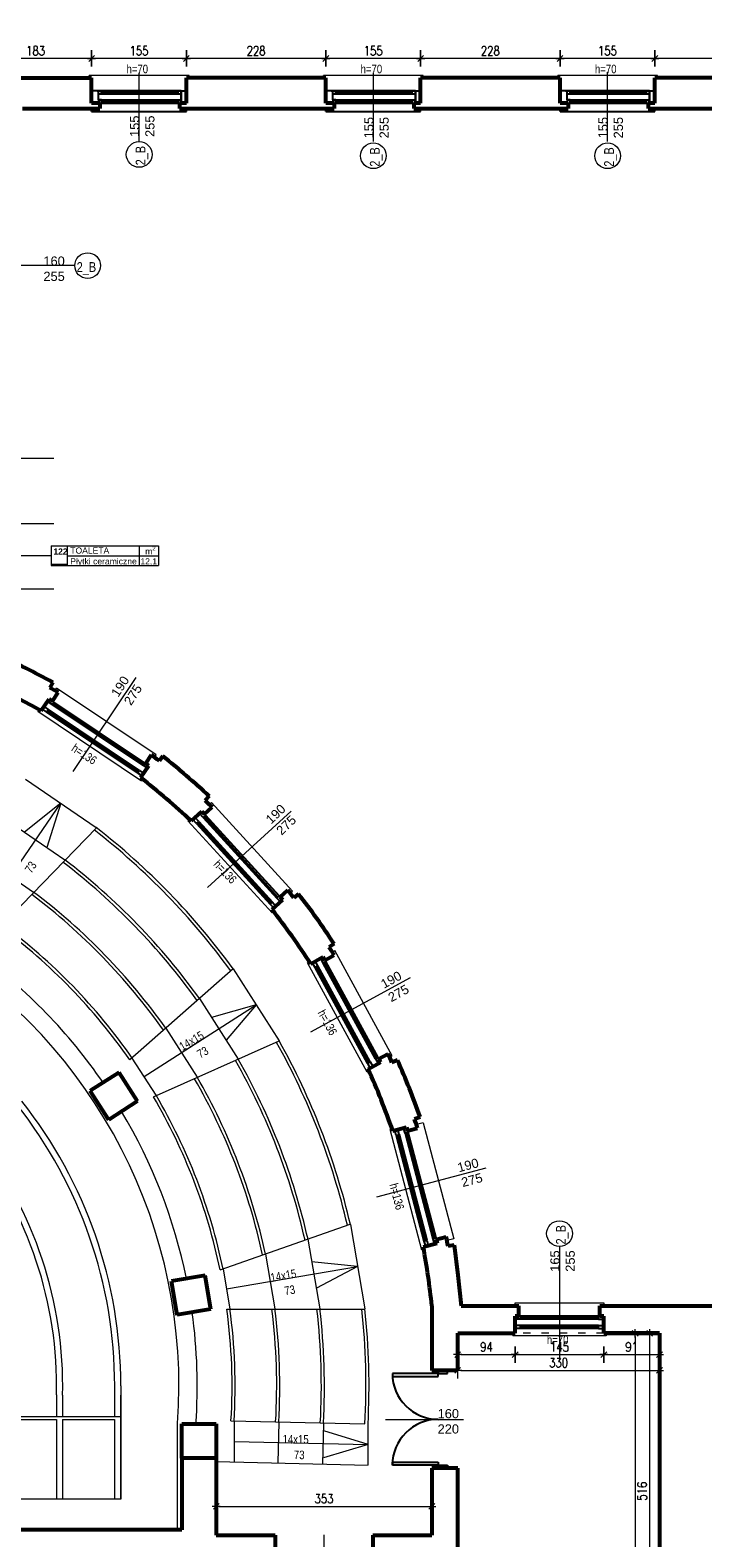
# Model space of a CAD drawing. Header units: millimetres. Extents: x 56977 to 67992, y 30187 to 42235.
# Tile 72 of 130: x 63061 to 64161, y 36353 to 38817. Entities that reach past the tile are written whole.
import ezdxf

# ---------------------------------------------------------------- set-up
doc = ezdxf.new("R2010")
doc.units = ezdxf.units.MM
doc.header["$MEASUREMENT"] = 0
doc.linetypes.add('ACAD_ISO03W100', pattern=[30, 12, -18])
doc.layers.get('0').update_dxf_attribs({"lineweight": 13})
doc.layers.get('DEFPOINTS').update_dxf_attribs({"lineweight": 13})
doc.layers.add('AI-OKNA', color=4, linetype='Continuous')
doc.layers.add('okna', color=8, linetype='Continuous')
for name, color, linetype, lineweight in [('AI-OPISY', 3, 'Continuous', 13), ('AI_MURY', 40, 'Continuous', 53), ('AI_WIDOK', 8, 'Continuous', 13), ('Lines', 7, 'Continuous', 13), ('OPISY TABELKI', 30, 'Continuous', 13), ('wymiary', 8, 'Continuous', 13)]:
    doc.layers.add(name, color=color, linetype=linetype, lineweight=lineweight)
doc.styles.add('GENERATED_STYLE_2', font='txt.shx')
doc.styles.get("Standard").update_dxf_attribs({"font": 'txt.shx'})
doc.styles.add('Style-ROMANS', font='ROMANS.shx')
doc.styles.add('WYMIAROWY-08', font='ROMANS.shx', dxfattribs={"width": 0.8})
doc.dimstyles.new('DYBY', dxfattribs={"dimscale": 100, "dimtxt": 0.15, "dimasz": 0.05, "dimexe": 0.05, "dimexo": 0.1, "dimgap": 0.05, "dimtad": 1, "dimdec": 0, "dimdsep": 46, "dimlunit": 5, "dimtxsty": 'WYMIAROWY-08', "dimblk": 'M_STRZ', "dimcen": 0.1, "dimse1": 1, "dimse2": 1, "dimclrd": 7, "dimclre": 7, "dimclrt": 1, "dimadec": 0, "dimazin": 0, "dimtfac": 1, "dimtdec": 0, "dimtmove": 2, "dimatfit": 3, "dimldrblk": 'M_STRZ', "dimfxl": 0, "dimtolj": 1, "dimarcsym": 0})

# ---------------------------------------------------------------- blocks, each defined once
blk = doc.blocks.new('M_STRZ')
for p, q in [((-1.33, 0), (1.33, 0)), ((-0.94, -0.94), (0.94, 0.94)), ((0, 2.66), (0, 0)), ((0, 0), (0, -2.66))]:
    blk.add_line(p, q)
blk = doc.blocks.new('*U80')
at = {"layer": 'DEFPOINTS', "color": 0}
for p in [(66309.5, 38869.1), (58601.5, 38743.1), (66309.5, 38743.1)]:
    blk.add_point(p, dxfattribs=at)
at = {"layer": 'wymiary', "color": 7, "lineweight": -2}
blk.add_line((58606.5, 38869.1), (66304.5, 38869.1), dxfattribs=at)
at = {"layer": 'wymiary', "color": 7, "lineweight": -2, "xscale": 5, "yscale": 5, "zscale": 5, "rotation": 180}
blk.add_blockref('M_STRZ', (58601.5, 38869.1), dxfattribs=at)
at = {"layer": 'wymiary', "color": 7, "lineweight": -2, "xscale": 5, "yscale": 5, "zscale": 5}
blk.add_blockref('M_STRZ', (66309.5, 38869.1), dxfattribs=at)
at = {"layer": 'wymiary', "color": 1, "insert": (62455.5, 38881.6), "char_height": 15, "attachment_point": 5, "style": 'WYMIAROWY-08'}
blk.add_mtext('7708', dxfattribs=at)
blk = doc.blocks.new('*D1613')
at = {"layer": 'DEFPOINTS'}
for p in [(62433.5, 38881.6), (66309.5, 38869.1), (58601.5, 38743.1), (66309.5, 38743.1)]:
    blk.add_point(p, dxfattribs=at)
at = {"layer": 'wymiary', "color": 7}
blk.add_blockref('*U80', (0, 0), dxfattribs=at)
blk = doc.blocks.new('*U222')
at = {"layer": 'DEFPOINTS', "color": 0}
for p in [(64082.2, 38770.7), (64082.2, 38729.1), (64308.2, 38729.1)]:
    blk.add_point(p, dxfattribs=at)
at = {"layer": 'wymiary', "color": 7, "lineweight": -2}
blk.add_line((64303.2, 38770.7), (64087.2, 38770.7), dxfattribs=at)
at = {"layer": 'wymiary', "color": 7, "lineweight": -2, "xscale": 5, "yscale": 5, "zscale": 5, "rotation": 180}
blk.add_blockref('M_STRZ', (64082.2, 38770.7), dxfattribs=at)
at = {"layer": 'wymiary', "color": 7, "lineweight": -2, "xscale": 5, "yscale": 5, "zscale": 5}
blk.add_blockref('M_STRZ', (64308.2, 38770.7), dxfattribs=at)
at = {"layer": 'wymiary', "color": 1, "insert": (64195.2, 38783.2), "char_height": 15, "attachment_point": 5, "style": 'WYMIAROWY-08'}
blk.add_mtext('226', dxfattribs=at)
blk = doc.blocks.new('*D1755')
at = {"layer": 'DEFPOINTS'}
for p in [(64082.2, 38770.7), (64211.6, 38758.2), (64082.2, 38729.1), (64308.2, 38729.1)]:
    blk.add_point(p, dxfattribs=at)
at = {"layer": 'wymiary', "color": 7}
blk.add_blockref('*U222', (0, 0), dxfattribs=at)
blk = doc.blocks.new('*U223')
at = {"layer": 'DEFPOINTS', "color": 0}
for p in [(63927.2, 38770.7), (63927.2, 38729.1), (64082.2, 38729.1)]:
    blk.add_point(p, dxfattribs=at)
at = {"layer": 'wymiary', "color": 7, "lineweight": -2}
blk.add_line((64077.2, 38770.7), (63932.2, 38770.7), dxfattribs=at)
at = {"layer": 'wymiary', "color": 7, "lineweight": -2, "xscale": 5, "yscale": 5, "zscale": 5, "rotation": 180}
blk.add_blockref('M_STRZ', (63927.2, 38770.7), dxfattribs=at)
at = {"layer": 'wymiary', "color": 7, "lineweight": -2, "xscale": 5, "yscale": 5, "zscale": 5}
blk.add_blockref('M_STRZ', (64082.2, 38770.7), dxfattribs=at)
at = {"layer": 'wymiary', "color": 1, "insert": (64004.7, 38783.2), "char_height": 15, "attachment_point": 5, "style": 'WYMIAROWY-08'}
blk.add_mtext('155', dxfattribs=at)
blk = doc.blocks.new('*D1756')
at = {"layer": 'DEFPOINTS'}
for p in [(63927.2, 38770.7), (64020.2, 38758.2), (63927.2, 38729.1), (64082.2, 38729.1)]:
    blk.add_point(p, dxfattribs=at)
at = {"layer": 'wymiary', "color": 7}
blk.add_blockref('*U223', (0, 0), dxfattribs=at)
blk = doc.blocks.new('*U224')
at = {"layer": 'DEFPOINTS', "color": 0}
for p in [(63699.2, 38770.7), (63699.2, 38729.1), (63927.2, 38729.1)]:
    blk.add_point(p, dxfattribs=at)
at = {"layer": 'wymiary', "color": 7, "lineweight": -2}
blk.add_line((63922.2, 38770.7), (63704.2, 38770.7), dxfattribs=at)
at = {"layer": 'wymiary', "color": 7, "lineweight": -2, "xscale": 5, "yscale": 5, "zscale": 5, "rotation": 180}
blk.add_blockref('M_STRZ', (63699.2, 38770.7), dxfattribs=at)
at = {"layer": 'wymiary', "color": 7, "lineweight": -2, "xscale": 5, "yscale": 5, "zscale": 5}
blk.add_blockref('M_STRZ', (63927.2, 38770.7), dxfattribs=at)
at = {"layer": 'wymiary', "color": 1, "insert": (63813.2, 38783.2), "char_height": 15, "attachment_point": 5, "style": 'WYMIAROWY-08'}
blk.add_mtext('228', dxfattribs=at)
blk = doc.blocks.new('*D1757')
at = {"layer": 'DEFPOINTS'}
for p in [(63699.2, 38770.7), (63829.6, 38758.2), (63699.2, 38729.1), (63927.2, 38729.1)]:
    blk.add_point(p, dxfattribs=at)
at = {"layer": 'wymiary', "color": 7}
blk.add_blockref('*U224', (0, 0), dxfattribs=at)
blk = doc.blocks.new('*U225')
at = {"layer": 'DEFPOINTS', "color": 0}
for p in [(63544.2, 38770.7), (63544.2, 38729.1), (63699.2, 38729.1)]:
    blk.add_point(p, dxfattribs=at)
at = {"layer": 'wymiary', "color": 7, "lineweight": -2}
blk.add_line((63694.2, 38770.7), (63549.2, 38770.7), dxfattribs=at)
at = {"layer": 'wymiary', "color": 7, "lineweight": -2, "xscale": 5, "yscale": 5, "zscale": 5}
for p, rotation in [((63544.2, 38770.7), 180.0000000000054), ((63699.2, 38770.7), 5.355715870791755e-12)]:
    blk.add_blockref('M_STRZ', p, dxfattribs=dict(at, rotation=rotation))
at = {"layer": 'wymiary', "color": 1, "insert": (63621.7, 38783.2), "char_height": 15, "attachment_point": 5, "style": 'WYMIAROWY-08'}
blk.add_mtext('155', dxfattribs=at)
blk = doc.blocks.new('*D1758')
at = {"layer": 'DEFPOINTS'}
for p in [(63544.2, 38770.7), (63637.2, 38758.2), (63544.2, 38729.1), (63699.2, 38729.1)]:
    blk.add_point(p, dxfattribs=at)
at = {"layer": 'wymiary', "color": 7}
blk.add_blockref('*U225', (0, 0), dxfattribs=at)
blk = doc.blocks.new('*U226')
at = {"layer": 'DEFPOINTS', "color": 0}
for p in [(63316.2, 38770.7), (63316.2, 38729.1), (63544.2, 38729.1)]:
    blk.add_point(p, dxfattribs=at)
at = {"layer": 'wymiary', "color": 7, "lineweight": -2}
blk.add_line((63539.2, 38770.7), (63321.2, 38770.7), dxfattribs=at)
at = {"layer": 'wymiary', "color": 7, "lineweight": -2, "xscale": 5, "yscale": 5, "zscale": 5, "rotation": 180}
blk.add_blockref('M_STRZ', (63316.2, 38770.7), dxfattribs=at)
at = {"layer": 'wymiary', "color": 7, "lineweight": -2, "xscale": 5, "yscale": 5, "zscale": 5}
blk.add_blockref('M_STRZ', (63544.2, 38770.7), dxfattribs=at)
at = {"layer": 'wymiary', "color": 1, "insert": (63430.2, 38783.2), "char_height": 15, "attachment_point": 5, "style": 'WYMIAROWY-08'}
blk.add_mtext('228', dxfattribs=at)
blk = doc.blocks.new('*D1759')
at = {"layer": 'DEFPOINTS'}
for p in [(63316.2, 38770.7), (63446.6, 38758.2), (63316.2, 38729.1), (63544.2, 38729.1)]:
    blk.add_point(p, dxfattribs=at)
at = {"layer": 'wymiary', "color": 7}
blk.add_blockref('*U226', (0, 0), dxfattribs=at)
blk = doc.blocks.new('*U227')
at = {"layer": 'DEFPOINTS', "color": 0}
for p in [(63161.2, 38770.7), (63161.2, 38739.1), (63316.2, 38739.1)]:
    blk.add_point(p, dxfattribs=at)
at = {"layer": 'wymiary', "color": 7, "lineweight": -2}
blk.add_line((63311.2, 38770.7), (63166.2, 38770.7), dxfattribs=at)
at = {"layer": 'wymiary', "color": 7, "lineweight": -2, "xscale": 5, "yscale": 5, "zscale": 5, "rotation": 180}
blk.add_blockref('M_STRZ', (63161.2, 38770.7), dxfattribs=at)
at = {"layer": 'wymiary', "color": 7, "lineweight": -2, "xscale": 5, "yscale": 5, "zscale": 5}
blk.add_blockref('M_STRZ', (63316.2, 38770.7), dxfattribs=at)
at = {"layer": 'wymiary', "color": 1, "insert": (63238.7, 38783.2), "char_height": 15, "attachment_point": 5, "style": 'WYMIAROWY-08'}
blk.add_mtext('155', dxfattribs=at)
blk = doc.blocks.new('*D1760')
at = {"layer": 'DEFPOINTS'}
for p in [(63161.2, 38770.7), (63161.2, 38739.1), (63254.2, 38758.2), (63316.2, 38739.1)]:
    blk.add_point(p, dxfattribs=at)
at = {"layer": 'wymiary', "color": 7}
blk.add_blockref('*U227', (0, 0), dxfattribs=at)
blk = doc.blocks.new('*U228')
at = {"layer": 'DEFPOINTS', "color": 0}
for p in [(62978, 38770.7), (62978, 38739.1), (63161.2, 38739.1)]:
    blk.add_point(p, dxfattribs=at)
at = {"layer": 'wymiary', "color": 7, "lineweight": -2}
blk.add_line((63156.2, 38770.7), (62983, 38770.7), dxfattribs=at)
at = {"layer": 'wymiary', "color": 7, "lineweight": -2, "xscale": 5, "yscale": 5, "zscale": 5, "rotation": 180}
blk.add_blockref('M_STRZ', (62978, 38770.7), dxfattribs=at)
at = {"layer": 'wymiary', "color": 7, "lineweight": -2, "xscale": 5, "yscale": 5, "zscale": 5}
blk.add_blockref('M_STRZ', (63161.2, 38770.7), dxfattribs=at)
at = {"layer": 'wymiary', "color": 1, "insert": (63069.6, 38783.2), "char_height": 15, "attachment_point": 5, "style": 'WYMIAROWY-08'}
blk.add_mtext('183', dxfattribs=at)
blk = doc.blocks.new('*D1761')
at = {"layer": 'DEFPOINTS'}
for p in [(62978, 38770.7), (62978, 38739.1), (63085.1, 38758.2), (63161.2, 38739.1)]:
    blk.add_point(p, dxfattribs=at)
at = {"layer": 'wymiary', "color": 7}
blk.add_blockref('*U228', (0, 0), dxfattribs=at)
blk = doc.blocks.new('*U577')
at = {"layer": 'DEFPOINTS', "color": 0}
for p in [(63759.8, 36687.1), (63759.8, 35910.1), (64050, 35910.1)]:
    blk.add_point(p, dxfattribs=at)
at = {"layer": 'wymiary', "color": 7, "lineweight": -2}
blk.add_line((64050, 36682.1), (64050, 35915.1), dxfattribs=at)
at = {"layer": 'wymiary', "color": 7, "lineweight": -2, "xscale": 5, "yscale": 5, "zscale": 5}
for p, rotation in [((64050, 36687.1), 90), ((64050, 35910.1), 270)]:
    blk.add_blockref('M_STRZ', p, dxfattribs=dict(at, rotation=rotation))
at = {"layer": 'wymiary', "color": 1, "insert": (64037.5, 36298.6), "char_height": 15, "attachment_point": 5, "rotation": 90, "style": 'WYMIAROWY-08'}
blk.add_mtext('777', dxfattribs=at)
blk = doc.blocks.new('*D2110')
at = {"layer": 'DEFPOINTS'}
for p in [(63759.8, 36687.1), (64037.5, 36314.9), (63759.8, 35910.1), (64050, 35910.1)]:
    blk.add_point(p, dxfattribs=at)
at = {"layer": 'wymiary', "color": 7}
blk.add_blockref('*U577', (0, 0), dxfattribs=at)
blk = doc.blocks.new('*U579')
at = {"layer": 'DEFPOINTS', "color": 0}
for p in [(63759.8, 36687.1), (64089.8, 36687.1), (64089.8, 36626.5)]:
    blk.add_point(p, dxfattribs=at)
at = {"layer": 'wymiary', "color": 7, "lineweight": -2}
blk.add_line((63764.8, 36626.5), (64084.8, 36626.5), dxfattribs=at)
at = {"layer": 'wymiary', "color": 7, "lineweight": -2, "xscale": 5, "yscale": 5, "zscale": 5, "rotation": 180}
blk.add_blockref('M_STRZ', (63759.8, 36626.5), dxfattribs=at)
at = {"layer": 'wymiary', "color": 7, "lineweight": -2, "xscale": 5, "yscale": 5, "zscale": 5}
blk.add_blockref('M_STRZ', (64089.8, 36626.5), dxfattribs=at)
at = {"layer": 'wymiary', "color": 1, "insert": (63924.8, 36639), "char_height": 15, "attachment_point": 5, "style": 'WYMIAROWY-08'}
blk.add_mtext('330', dxfattribs=at)
blk = doc.blocks.new('*D2112')
at = {"layer": 'DEFPOINTS'}
for p in [(63759.8, 36687.1), (64089.8, 36687.1), (64089.8, 36626.5), (63908.5, 36614)]:
    blk.add_point(p, dxfattribs=at)
at = {"layer": 'wymiary', "color": 7}
blk.add_blockref('*U579', (0, 0), dxfattribs=at)
blk = doc.blocks.new('*U580')
at = {"layer": 'DEFPOINTS', "color": 0}
for p in [(63759.8, 36687.1), (63853.8, 36687.1), (63853.8, 36652.4)]:
    blk.add_point(p, dxfattribs=at)
at = {"layer": 'wymiary', "color": 7, "lineweight": -2}
blk.add_line((63764.8, 36652.4), (63848.8, 36652.4), dxfattribs=at)
at = {"layer": 'wymiary', "color": 7, "lineweight": -2, "xscale": 5, "yscale": 5, "zscale": 5, "rotation": 180}
blk.add_blockref('M_STRZ', (63759.8, 36652.4), dxfattribs=at)
at = {"layer": 'wymiary', "color": 7, "lineweight": -2, "xscale": 5, "yscale": 5, "zscale": 5}
blk.add_blockref('M_STRZ', (63853.8, 36652.4), dxfattribs=at)
at = {"layer": 'wymiary', "color": 1, "insert": (63806.8, 36664.9), "char_height": 15, "attachment_point": 5, "style": 'WYMIAROWY-08'}
blk.add_mtext('94', dxfattribs=at)
blk = doc.blocks.new('*D2113')
at = {"layer": 'DEFPOINTS'}
for p in [(63759.8, 36687.1), (63853.8, 36687.1), (63853.8, 36652.4), (63796.2, 36639.9)]:
    blk.add_point(p, dxfattribs=at)
at = {"layer": 'wymiary', "color": 7}
blk.add_blockref('*U580', (0, 0), dxfattribs=at)
blk = doc.blocks.new('*U581')
at = {"layer": 'DEFPOINTS', "color": 0}
for p in [(63998.8, 36687.1), (64089.8, 36687.1), (64089.8, 36652.4)]:
    blk.add_point(p, dxfattribs=at)
at = {"layer": 'wymiary', "color": 7, "lineweight": -2}
blk.add_line((64003.8, 36652.4), (64084.8, 36652.4), dxfattribs=at)
at = {"layer": 'wymiary', "color": 7, "lineweight": -2, "xscale": 5, "yscale": 5, "zscale": 5, "rotation": 180}
blk.add_blockref('M_STRZ', (63998.8, 36652.4), dxfattribs=at)
at = {"layer": 'wymiary', "color": 7, "lineweight": -2, "xscale": 5, "yscale": 5, "zscale": 5}
blk.add_blockref('M_STRZ', (64089.8, 36652.4), dxfattribs=at)
at = {"layer": 'wymiary', "color": 1, "insert": (64044.3, 36664.9), "char_height": 15, "attachment_point": 5, "style": 'WYMIAROWY-08'}
blk.add_mtext('91', dxfattribs=at)
blk = doc.blocks.new('*D2114')
at = {"layer": 'DEFPOINTS'}
for p in [(63998.8, 36687.1), (64089.8, 36687.1), (64089.8, 36652.4), (64033.7, 36639.9)]:
    blk.add_point(p, dxfattribs=at)
at = {"layer": 'wymiary', "color": 7}
blk.add_blockref('*U581', (0, 0), dxfattribs=at)
blk = doc.blocks.new('*U582')
at = {"layer": 'DEFPOINTS', "color": 0}
for p in [(63853.8, 36687.1), (63998.8, 36687.1), (63998.8, 36652.4)]:
    blk.add_point(p, dxfattribs=at)
at = {"layer": 'wymiary', "color": 7, "lineweight": -2}
blk.add_line((63858.8, 36652.4), (63993.8, 36652.4), dxfattribs=at)
at = {"layer": 'wymiary', "color": 7, "lineweight": -2, "xscale": 5, "yscale": 5, "zscale": 5, "rotation": 180}
blk.add_blockref('M_STRZ', (63853.8, 36652.4), dxfattribs=at)
at = {"layer": 'wymiary', "color": 7, "lineweight": -2, "xscale": 5, "yscale": 5, "zscale": 5}
blk.add_blockref('M_STRZ', (63998.8, 36652.4), dxfattribs=at)
at = {"layer": 'wymiary', "color": 1, "insert": (63926.3, 36664.9), "char_height": 15, "attachment_point": 5, "style": 'WYMIAROWY-08'}
blk.add_mtext('145', dxfattribs=at)
blk = doc.blocks.new('*D2115')
at = {"layer": 'DEFPOINTS'}
for p in [(63853.8, 36687.1), (63998.8, 36687.1), (63998.8, 36652.4), (63910.8, 36639.9)]:
    blk.add_point(p, dxfattribs=at)
at = {"layer": 'wymiary', "color": 7}
blk.add_blockref('*U582', (0, 0), dxfattribs=at)
blk = doc.blocks.new('*U1013')
at = {"layer": 'DEFPOINTS', "color": 0}
for p in [(63717.5, 36404.3), (63365, 36357), (63717.5, 36357)]:
    blk.add_point(p, dxfattribs=at)
at = {"layer": 'wymiary', "color": 7, "lineweight": -2}
blk.add_line((63370, 36404.3), (63712.5, 36404.3), dxfattribs=at)
at = {"layer": 'wymiary', "color": 7, "lineweight": -2, "xscale": 5, "yscale": 5, "zscale": 5, "rotation": 180}
blk.add_blockref('M_STRZ', (63365, 36404.3), dxfattribs=at)
at = {"layer": 'wymiary', "color": 7, "lineweight": -2, "xscale": 5, "yscale": 5, "zscale": 5}
blk.add_blockref('M_STRZ', (63717.5, 36404.3), dxfattribs=at)
at = {"layer": 'wymiary', "color": 1, "insert": (63541.3, 36416.8), "char_height": 15, "attachment_point": 5, "style": 'WYMIAROWY-08'}
blk.add_mtext('353', dxfattribs=at)
blk = doc.blocks.new('*D2546')
at = {"layer": 'DEFPOINTS'}
for p in [(63524.9, 36416.8), (63717.5, 36404.3), (63365, 36357), (63717.5, 36357)]:
    blk.add_point(p, dxfattribs=at)
at = {"layer": 'wymiary', "color": 7}
blk.add_blockref('*U1013', (0, 0), dxfattribs=at)
blk = doc.blocks.new('*U1292')
at = {"layer": 'DEFPOINTS', "color": 0}
for p in [(64073.9, 36687.1), (64089.8, 36687.1), (64089.8, 36171.1)]:
    blk.add_point(p, dxfattribs=at)
at = {"layer": 'wymiary', "color": 7, "lineweight": -2}
blk.add_line((64073.9, 36176.1), (64073.9, 36682.1), dxfattribs=at)
at = {"layer": 'wymiary', "color": 7, "lineweight": -2, "xscale": 5, "yscale": 5, "zscale": 5}
for p, rotation in [((64073.9, 36687.1), 90), ((64073.9, 36171.1), 270)]:
    blk.add_blockref('M_STRZ', p, dxfattribs=dict(at, rotation=rotation))
at = {"layer": 'wymiary', "color": 1, "insert": (64061.4, 36429.1), "char_height": 15, "attachment_point": 5, "rotation": 90, "style": 'WYMIAROWY-08'}
blk.add_mtext('516', dxfattribs=at)
blk = doc.blocks.new('*D2823')
at = {"layer": 'DEFPOINTS'}
for p in [(64073.9, 36687.1), (64089.8, 36687.1), (64061.4, 36412.7), (64089.8, 36171.1)]:
    blk.add_point(p, dxfattribs=at)
at = {"layer": 'wymiary', "color": 7}
blk.add_blockref('*U1292', (0, 0), dxfattribs=at)

msp = doc.modelspace()

# ---------------------------------------------------------------- hatches: boundary and pattern name
at = {"layer": 'OPISY TABELKI', "extrusion": (0, 0, -1)}
for points in [[(-63121.4, 37941.8), (-63121.4, 37944.8), (-63095, 37944.8), (-63095, 37941.8)], [(-63121.4, 37941.8), (-63121.4, 37944.8), (-63095.1, 37944.8), (-63095.1, 37941.8)]]:
    msp.add_hatch(color=256, dxfattribs=at).paths.add_polyline_path(points, flags=16)

# ---------------------------------------------------------------- linework, layer by layer
at = {"layer": 'AI-OKNA'}
for p, q in [((63307.6, 38717.9), (63161.2, 38717.9)), ((63170.1, 38717.9), (63316.2, 38717.9)), ((63172.6, 38702.9), (63172.6, 38717.9)), ((63307.6, 38717.9), (63172.6, 38717.9)), ((63172.6, 38712.9), (63307.6, 38712.9)), ((63172.6, 38712.9), (63177.6, 38712.9)), ((63177.6, 38712.9), (63177.6, 38717.9)), ((63302.6, 38715.4), (63177.6, 38715.4)), ((63302.6, 38712.9), (63302.6, 38717.9)), ((63307.6, 38702.9), (63307.6, 38717.9)), ((63307.6, 38717.9), (63307.6, 38697.9)), ((63690.6, 38717.9), (63544.2, 38717.9)), ((63553.1, 38717.9), (63699.2, 38717.9)), ((63555.6, 38702.9), (63555.6, 38717.9)), ((63690.6, 38717.9), (63555.6, 38717.9)), ((63555.6, 38712.9), (63690.6, 38712.9)), ((63555.6, 38712.9), (63560.6, 38712.9)), ((63560.6, 38712.9), (63560.6, 38717.9)), ((63685.6, 38715.4), (63560.6, 38715.4)), ((63685.6, 38712.9), (63685.6, 38717.9)), ((63690.6, 38702.9), (63690.6, 38717.9)), ((63690.6, 38717.9), (63690.6, 38697.9)), ((64073.6, 38717.9), (63927.2, 38717.9)), ((63936.1, 38717.9), (64082.2, 38717.9)), ((63938.6, 38702.9), (63938.6, 38717.9)), ((64073.6, 38717.9), (63938.6, 38717.9)), ((63938.6, 38712.9), (64073.6, 38712.9)), ((63938.6, 38712.9), (63943.6, 38712.9)), ((63943.6, 38712.9), (63943.6, 38717.9)), ((64068.6, 38715.4), (63943.6, 38715.4)), ((64068.6, 38712.9), (64068.6, 38717.9)), ((64073.6, 38702.9), (64073.6, 38717.9)), ((64073.6, 38717.9), (64073.6, 38697.9)), ((63172.6, 38702.9), (63307.6, 38702.9)), ((63177.6, 38702.9), (63172.6, 38702.9)), ((63172.6, 38702.9), (63172.6, 38697.9)), ((63174.7, 38697.9), (63309.7, 38697.9)), ((63177.6, 38697.9), (63177.6, 38702.9)), ((63177.6, 38700.4), (63302.6, 38700.4)), ((63302.6, 38697.9), (63302.6, 38702.9)), ((63302.6, 38702.9), (63307.6, 38702.9)), ((63555.6, 38702.9), (63690.6, 38702.9)), ((63560.6, 38702.9), (63555.6, 38702.9)), ((63555.6, 38702.9), (63555.6, 38697.9)), ((63557.7, 38697.9), (63692.7, 38697.9)), ((63560.6, 38697.9), (63560.6, 38702.9)), ((63560.6, 38700.4), (63685.6, 38700.4)), ((63685.6, 38697.9), (63685.6, 38702.9)), ((63685.6, 38702.9), (63690.6, 38702.9)), ((63938.6, 38702.9), (64073.6, 38702.9)), ((63943.6, 38702.9), (63938.6, 38702.9)), ((63938.6, 38702.9), (63938.6, 38697.9)), ((63940.7, 38697.9), (64075.7, 38697.9)), ((63943.6, 38697.9), (63943.6, 38702.9)), ((63943.6, 38700.4), (64068.6, 38700.4)), ((64068.6, 38697.9), (64068.6, 38702.9)), ((64068.6, 38702.9), (64073.6, 38702.9)), ((63088.1, 37702.3), (63080.9, 37707.1)), ((63090.9, 37706.4), (63083.7, 37711.3)), ((63088.1, 37702.3), (63090.9, 37706.4)), ((63236.5, 37603), (63088.1, 37702.3)), ((63096.5, 37714.7), (63089.2, 37719.6)), ((63237.9, 37605.1), (63089.5, 37704.4)), ((63239.3, 37607.2), (63090.9, 37706.4)), ((63096.5, 37714.7), (63099.3, 37718.9)), ((63244.8, 37615.5), (63096.5, 37714.7)), ((63099.3, 37718.9), (63097.2, 37720.3)), ((63246.2, 37617.6), (63097.9, 37716.8)), ((63247.6, 37619.6), (63099.3, 37718.9)), ((63236.5, 37603), (63239.3, 37607.2)), ((63236.5, 37603), (63243.8, 37598.1)), ((63239.3, 37607.2), (63246.5, 37602.3)), ((63244.8, 37615.5), (63247.6, 37619.6)), ((63244.8, 37615.5), (63252.1, 37610.6)), ((63247.6, 37619.6), (63249.7, 37618.2)), ((63336.4, 37523.6), (63330.5, 37530.1)), ((63343.8, 37530.4), (63337.9, 37536.8)), ((63343.8, 37530.4), (63347.5, 37533.7)), ((63343.8, 37530.4), (63464.2, 37398.5)), ((63345.6, 37532), (63466, 37400.2)), ((63347.5, 37533.7), (63345.8, 37535.6)), ((63347.5, 37533.7), (63467.9, 37401.9)), ((63332.7, 37520.2), (63326.8, 37526.7)), ((63332.7, 37520.2), (63336.4, 37523.6)), ((63332.7, 37520.2), (63453.1, 37388.4)), ((63334.6, 37521.9), (63454.9, 37390.1)), ((63336.4, 37523.6), (63456.8, 37391.8)), ((63453.1, 37388.4), (63456.8, 37391.8)), ((63453.1, 37388.4), (63459, 37382)), ((63456.8, 37391.8), (63462.7, 37385.3)), ((63464.2, 37398.5), (63467.9, 37401.9)), ((63464.2, 37398.5), (63470.1, 37392.1)), ((63467.9, 37401.9), (63469.5, 37400.1)), ((63526.8, 37285.1), (63522.6, 37292.8)), ((63526.8, 37285.1), (63531.2, 37287.5)), ((63612.2, 37128.4), (63526.8, 37285.1)), ((63531.2, 37287.5), (63527, 37295.2)), ((63614.4, 37129.6), (63529, 37286.3)), ((63616.6, 37130.8), (63531.2, 37287.5)), ((63539.9, 37292.3), (63535.8, 37300)), ((63539.9, 37292.3), (63544.3, 37294.7)), ((63625.4, 37135.6), (63539.9, 37292.3)), ((63627.6, 37136.8), (63542.1, 37293.5)), ((63544.3, 37294.7), (63543.1, 37296.9)), ((63629.8, 37138), (63544.3, 37294.7)), ((63625.4, 37135.6), (63629.8, 37138)), ((63625.4, 37135.6), (63629.6, 37127.9)), ((63629.8, 37138), (63631, 37135.8)), ((63612.2, 37128.4), (63616.6, 37130.8)), ((63612.2, 37128.4), (63616.4, 37120.7)), ((63616.6, 37130.8), (63620.8, 37123.1)), ((63659.2, 37010.5), (63656.9, 37018.9)), ((63659.2, 37010.5), (63664, 37011.8)), ((63664, 37011.8), (63661.8, 37020.2)), ((63664, 37011.8), (63709.6, 36839.2)), ((63673.7, 37014.3), (63671.4, 37022.8)), ((63673.7, 37014.3), (63678.5, 37015.6)), ((63673.7, 37014.3), (63719.2, 36841.7)), ((63676.1, 37014.9), (63721.6, 36842.4)), ((63678.5, 37015.6), (63677.9, 37018)), ((63678.5, 37015.6), (63724.1, 36843)), ((63659.2, 37010.5), (63704.7, 36837.9)), ((63661.6, 37011.1), (63707.1, 36838.5)), ((63704.7, 36837.9), (63709.6, 36839.2)), ((63709.6, 36839.2), (63711.8, 36830.7)), ((63719.2, 36841.7), (63724.1, 36843)), ((63719.2, 36841.7), (63721.5, 36833.3)), ((63724.1, 36843), (63724.7, 36840.6)), ((63704.7, 36837.9), (63707, 36829.4)), ((63862.5, 36710.1), (63853.8, 36710.1)), ((63862.5, 36700.1), (63853.8, 36700.1)), ((63862.5, 36695.1), (63853.8, 36695.1)), ((63862.5, 36715.1), (63860, 36715.1)), ((63862.5, 36710.1), (63862.5, 36715.1)), ((63990, 36715.1), (63862.5, 36715.1)), ((63990, 36712.6), (63862.5, 36712.6)), ((63990, 36710.1), (63862.5, 36710.1)), ((63862.5, 36695.1), (63862.5, 36700.1)), ((63990, 36700.1), (63862.5, 36700.1)), ((63990, 36697.6), (63862.5, 36697.6)), ((63990, 36695.1), (63862.5, 36695.1)), ((63990, 36710.1), (63990, 36715.1)), ((63990, 36715.1), (63992.5, 36715.1)), ((63990, 36710.1), (63998.8, 36710.1)), ((63990, 36700.1), (63998.8, 36700.1)), ((63990, 36695.1), (63990, 36700.1)), ((63990, 36695.1), (63998.8, 36695.1)), ((63728, 36621.5), (63653, 36621.5)), ((63653, 36621.5), (63653, 36616.5)), ((63728, 36626.5), (63728, 36621.5)), ((63728, 36621.5), (63743, 36621.5)), ((63728, 36616.5), (63728, 36621.5)), ((63743, 36621.5), (63743, 36626.5)), ((63653, 36616.5), (63728, 36616.5)), ((63653, 36471.5), (63653, 36476.5)), ((63653, 36476.5), (63728, 36476.5)), ((63728, 36471.5), (63653, 36471.5)), ((63728, 36476.5), (63728, 36471.5)), ((63728, 36466.5), (63728, 36471.5)), ((63728, 36471.5), (63743, 36471.5)), ((63743, 36471.5), (63743, 36466.5))]:
    msp.add_line(p, q, dxfattribs=at)
for centre, start, end in [((63728, 36621.5), 180, 270), ((63728, 36471.5), 90, 180)]:
    msp.add_arc(centre, 75, start, end, dxfattribs=at)
for p in [(63172.6, 38717.9), (63555.6, 38717.9), (63938.6, 38717.9)]:
    msp.add_point(p, dxfattribs=at)
at = {"layer": 'AI-OPISY'}
for p, q in [((63239, 38634.8), (63239, 38747.3)), ((63622, 38634.8), (63622, 38747.4)), ((64005, 38634.8), (64005, 38748.3)), ((63133.7, 38432.1), (62959.5, 38432.1)), ((63099.6, 38117), (62914.5, 38117)), ((63099.6, 38010.1), (62914.5, 38010.1)), ((63099.6, 37903.1), (62914.5, 37903.1)), ((63233.5, 37759.1), (63130.6, 37605.2)), ((63487.5, 37540.7), (63350.8, 37415.9)), ((63681.9, 37268.1), (63519.4, 37179.5)), ((63805.7, 36956.9), (63626.8, 36909.6)), ((63926.3, 36829.1), (63926.3, 36644)), ((63641.6, 36546.5), (63769.1, 36546.5)), ((63541.3, 36230.2), (63541.3, 36357.6))]:
    msp.add_line(p, q, dxfattribs=at)
for centre in [(63239, 38613.8), (63622, 38611.6), (64005, 38611.6), (63154.7, 38432.1), (63926.3, 36850.1)]:
    msp.add_circle(centre, 21, dxfattribs=at)
at = {"layer": 'AI_MURY'}
for p, q in [((62978, 38739.1), (63161.2, 38739.1)), ((63161.2, 38697.9), (63161.2, 38739.1)), ((63544.2, 38739.1), (63316.2, 38739.1)), ((63316.2, 38697.9), (63316.2, 38739.1)), ((63544.2, 38697.9), (63544.2, 38739.1)), ((63927.2, 38739.1), (63699.2, 38739.1)), ((63699.2, 38697.9), (63699.2, 38739.1)), ((63927.2, 38697.9), (63927.2, 38739.1)), ((64308.2, 38739.1), (64082.2, 38739.1)), ((64082.2, 38697.9), (64082.2, 38739.1)), ((63048.5, 38689.1), (63174.7, 38689.1)), ((63174.7, 38697.9), (63161.2, 38697.9)), ((63174.7, 38697.9), (63174.7, 38689.1)), ((63305.1, 38697.9), (63305.1, 38689.1)), ((63316.2, 38697.9), (63305.1, 38697.9)), ((63305.1, 38689.1), (63557.7, 38689.1)), ((63557.7, 38697.9), (63544.2, 38697.9)), ((63557.7, 38697.9), (63557.7, 38689.1)), ((63688.1, 38697.9), (63688.1, 38689.1)), ((63699.2, 38697.9), (63688.1, 38697.9)), ((63688.1, 38689.1), (63940.7, 38689.1)), ((63940.7, 38697.9), (63927.2, 38697.9)), ((63940.7, 38697.9), (63940.7, 38689.1)), ((64071.1, 38697.9), (64071.1, 38689.1)), ((64082.2, 38697.9), (64071.1, 38697.9)), ((64071.1, 38689.1), (64321.7, 38689.1)), ((63097.7, 37750.9), (63092.9, 37742.2)), ((63097.2, 37720.3), (63106.6, 37734.4)), ((63079, 37704.3), (63092, 37723.8)), ((63097.2, 37720.3), (63092, 37723.8)), ((63249.7, 37618.2), (63259.2, 37632.4)), ((63277.8, 37630.4), (63271.6, 37622.6)), ((63241.9, 37595.3), (63254.9, 37614.8)), ((63254.9, 37614.8), (63249.7, 37618.2)), ((63353.6, 37565.2), (63346.8, 37557.9)), ((63324.4, 37524.5), (63341.6, 37540.2)), ((63341.6, 37540.2), (63345.8, 37535.6)), ((63345.8, 37535.6), (63358.4, 37547)), ((63469.5, 37400.1), (63482.1, 37411.5)), ((63456.5, 37379.7), (63473.8, 37395.5)), ((63469.5, 37400.1), (63473.8, 37395.5)), ((63499.7, 37405.1), (63491.9, 37399.1)), ((63557.8, 37323.8), (63549.5, 37318.3)), ((63519.6, 37291.2), (63540.1, 37302.4)), ((63543.1, 37296.9), (63540.1, 37302.4)), ((63543.1, 37296.9), (63558.1, 37305)), ((63631, 37135.8), (63645.9, 37143.9)), ((63634, 37130.3), (63631, 37135.8)), ((63613.5, 37119.1), (63634, 37130.3)), ((63661.5, 37133.5), (63652.4, 37129.5)), ((63698.5, 37040.6), (63689.1, 37037.3)), ((63653.7, 37018.1), (63676.3, 37024)), ((63676.3, 37024), (63677.9, 37018)), ((63677.9, 37018), (63694.3, 37022.3)), ((63724.7, 36840.6), (63741.1, 36844.9)), ((63724.7, 36840.6), (63726.3, 36834.5)), ((63703.7, 36828.6), (63726.3, 36834.5)), ((63753.8, 36831.1), (63744, 36829.4)), ((63753.8, 36831.1), (63759.8, 36782.1)), ((63759.8, 36782.1), (63765.6, 36732.1)), ((63717.5, 36732.1), (63717.5, 36626.5)), ((63765.6, 36732.1), (63860, 36732.1)), ((63860, 36715.1), (63860, 36732.1)), ((63992.5, 36732.1), (64380.8, 36732.1)), ((63992.5, 36715.1), (63992.5, 36732.1)), ((63853.8, 36687.1), (63853.8, 36715.1)), ((63860, 36715.1), (63853.8, 36715.1)), ((63998.8, 36715.1), (63992.5, 36715.1)), ((63998.8, 36687.1), (63998.8, 36715.1)), ((63998.8, 36687.1), (63998.8, 36709.6)), ((63759.8, 36626.5), (63759.8, 36687.1)), ((63759.8, 36687.1), (63853.8, 36687.1)), ((63759.8, 36687.1), (63853.8, 36687.1)), ((63998.8, 36687.1), (64089.8, 36687.1)), ((64089.8, 36687.1), (63998.8, 36687.1)), ((64089.8, 36687.1), (64089.8, 36180.1)), ((63759.8, 36626.5), (63717.5, 36626.5)), ((63309, 36483), (63309, 36539)), ((63309, 36539), (63365, 36539)), ((63365, 36539), (63365, 36483)), ((63717.5, 36466.5), (63717.5, 36357)), ((63759.8, 36466.5), (63717.5, 36466.5)), ((63759.8, 36376.1), (63759.8, 36466.5)), ((63759.8, 36223.1), (63759.8, 36376.1)), ((63309, 36366.1), (62899.1, 36366.1)), ((63309, 36366.1), (62899.1, 36366.1)), ((63365, 36357), (63461.3, 36357)), ((63461.3, 36357), (63461.3, 36306.1)), ((63621.3, 36357), (63717.5, 36357)), ((63621.3, 36357), (63621.3, 36306.1))]:
    msp.add_line(p, q, dxfattribs=at)
at = {"layer": 'AI_MURY', "linetype": 'Continuous'}
for p, q in [((63206.2, 37113.6), (63159, 37083.4)), ((63236.4, 37066.4), (63206.2, 37113.6)), ((63236.4, 37066.5), (63206.2, 37113.6)), ((63189.3, 37036.2), (63159, 37083.4)), ((63189.3, 37036.2), (63159, 37083.3)), ((63236.4, 37066.5), (63189.3, 37036.2)), ((63346.8, 36781.7), (63291.6, 36772.3)), ((63301.1, 36717.1), (63291.6, 36772.3)), ((63301.1, 36717), (63291.6, 36772.2)), ((63356.3, 36726.5), (63346.8, 36781.7)), ((63356.3, 36726.5), (63346.8, 36781.7)), ((63356.3, 36726.5), (63301.1, 36717.1)), ((63309, 36483), (63309, 36366.1)), ((63365, 36483), (63309, 36483)), ((63365, 36483), (63365, 36357))]:
    msp.add_line(p, q, dxfattribs=at)
at = {"layer": 'AI_MURY'}
for radius, start, end in [(1265.8, 60.6472, 84.8783), (1315.5, 60.9303, 65.2866), (1305.6, 60.2368, 60.9303), (1305.6, 51.4813, 52.1772), (1315.5, 47.128, 51.4813), (1265.8, 46.8428, 51.7664), (1305.6, 46.4321, 47.128), (1305.6, 37.6774, 38.3726), (1315.5, 33.3242, 37.6774), (1265.8, 33.0395, 37.9621), (1305.6, 32.6291, 33.3242), (1305.6, 23.8736, 24.5695), (1265.8, 19.2352, 24.1587), (1315.5, 19.5203, 23.8736), (1305.6, 18.8244, 19.5203), (1305.6, 10.0713, 10.7649), (1265.8, 5.9403, 10.3544)]:
    msp.add_arc((62458.5, 36601.1), radius, start, end, dxfattribs=at)
at = {"layer": 'AI_WIDOK'}
for p, q in [((63101.2, 37737.5), (63104, 37741.7)), ((63266.9, 37632.7), (63104, 37741.7)), ((63264.1, 37628.5), (63266.9, 37632.7)), ((63052.9, 37593), (63168.5, 37513.9)), ((63353.8, 37551.4), (63357.5, 37554.7)), ((63489.7, 37410), (63357.5, 37554.7)), ((62987.8, 37373.9), (63110.7, 37553.4)), ((63110.7, 37553.4), (63051.6, 37506.1)), ((63110.7, 37553.4), (63087.9, 37481.2)), ((63169, 37513.5), (63012.2, 37351.3)), ((63022.2, 37526.3), (63117.5, 37461.1)), ((62991.3, 37459.6), (63066.4, 37408.2)), ((63486, 37406.6), (63489.7, 37410)), ((63554.7, 37310.3), (63559.1, 37312.7)), ((63652.9, 37140.6), (63559.1, 37312.7)), ((63392.5, 37283), (63223.5, 37134.2)), ((63392.5, 37283), (63468.1, 37165)), ((63337.6, 37234.4), (63401, 37135.4)), ((63247.1, 37106.6), (63430.3, 37224)), ((63430.3, 37224), (63357.4, 37203.4)), ((63430.3, 37224), (63381.1, 37166.4)), ((63282.6, 37185.7), (63333.8, 37105.8)), ((63262.3, 37073.6), (63468.1, 37165)), ((63266.6, 37076.1), (63227.6, 37137)), ((63648.5, 37138.2), (63652.9, 37140.6)), ((63703.5, 37031.1), (63692.3, 37028.2)), ((63703.5, 37031.1), (63753.5, 36841.8)), ((63371.3, 36791), (63584.2, 36865.6)), ((63584.4, 36865.1), (63608, 36727)), ((63515, 36840.8), (63534.5, 36727)), ((63753.5, 36841.8), (63742.3, 36838.9)), ((63445.7, 36816.4), (63461, 36727.1)), ((63376.2, 36792), (63387.4, 36727.1)), ((63381.8, 36759.6), (63596.1, 36796.3)), ((63596.1, 36796.3), (63520.8, 36804.2)), ((63596.1, 36796.3), (63529.1, 36761)), ((63382.4, 36726.5), (63608.1, 36726.5)), ((63853.8, 36732.1), (63853.8, 36737.1)), ((63853.8, 36737.1), (63998.8, 36737.1)), ((63998.8, 36737.1), (63998.8, 36732.1)), ((63199, 36551.1), (63199, 36601.1)), ((63209, 36601.1), (63209, 36416.1)), ((63103.8, 36586.3), (63103.8, 36551.1)), ((63113.8, 36586.1), (63113.8, 36551.1)), ((63209, 36416.1), (63209, 36586.1)), ((62788.5, 36551.1), (63209, 36551.1)), ((63018.9, 36546.1), (63103.7, 36546.1)), ((63103.7, 36546.1), (63103.7, 36416.1)), ((63113.8, 36546.1), (63198.9, 36546.1)), ((63113.8, 36546.1), (63113.8, 36416.1)), ((63198.9, 36546.1), (63198.9, 36416.1)), ((63209, 36546.1), (63209, 36416.1)), ((63389.1, 36544), (63608.2, 36539)), ((63394.1, 36543.9), (63394.1, 36476.9)), ((63301.8, 36366.1), (63301.8, 36539.6)), ((63467.2, 36542.1), (63465.6, 36475.2)), ((63540.2, 36540.4), (63538.6, 36473.4)), ((63613.2, 36505.6), (63540.7, 36527.7)), ((63613.2, 36471.9), (63613.2, 36538.8)), ((63394.1, 36510.4), (63613.2, 36505.3)), ((63613.2, 36505.6), (63540.6, 36483.7)), ((63365, 36477.6), (63613.2, 36471.7)), ((63209, 36416.1), (62708.5, 36416.1))]:
    msp.add_line(p, q, dxfattribs=at)
at = {"layer": 'AI_WIDOK', "color": 251, "linetype": 'Continuous'}
for p, q in [((63243, 37589.8), (63073.5, 37703.2)), ((63318.7, 37524.7), (63456.3, 37374.1)), ((63611.9, 37113.7), (63514.2, 37292.8)), ((63611.9, 37113.7), (63514.2, 37292.8)), ((64002.8, 36683.1), (63849.8, 36683.1))]:
    msp.add_line(p, q, dxfattribs=at)
at = {"layer": 'AI_WIDOK', "color": 251, "linetype": 'ACAD_ISO03W100'}
msp.add_line((63998.8, 36687.1), (63853.8, 36687.1), dxfattribs=at)
at = {"layer": 'AI_WIDOK'}
for centre, radius, start, end in [((62458.5, 36601.1), 1151.4, 36.1304, 52.1195), ((62458.5, 36601.1), 1156.4, 36.1304, 52.1195), ((62458.5, 36601.1), 1078.4, 35.7667, 52.5356), ((62458.5, 36601.1), 1083.4, 35.7667, 52.5356), ((62458.5, 36601.1), 845.5, 355.8274, 184.1726), ((62458.5, 36601.1), 1010.4, 35.3499, 53.0126), ((62458.5, 36601.1), 1005.4, 35.3499, 53.0126), ((62458.5, 36601.1), 932.4, 34.8674, 53.5649), ((62458.5, 36601.1), 937.4, 34.8674, 53.5649), ((62458.6, 36601.1), 875.4, 34.4939, 53.7656), ((62458.5, 36601.1), 1151.4, 13.1945, 29.1831), ((62458.5, 36601.1), 1156.4, 13.1945, 29.1831), ((62458.5, 36601.1), 1083.4, 12.7783, 29.5469), ((62458.5, 36601.1), 1078.4, 12.7783, 29.5469), ((62458.5, 36601.1), 1005.4, 12.3013, 29.9637), ((62458.5, 36601.1), 1010.4, 12.3013, 29.9637), ((62458.5, 36601.1), 750.5, 0, 38.312), ((62458.5, 36601.1), 932.4, 11.749, 30.4461), ((62458.5, 36601.1), 937.4, 11.749, 30.4461), ((62458.5, 36601.1), 740.5, 0, 38.312), ((62458.6, 36601.1), 875.4, 11.5561, 30.8281), ((62458.5, 36601.1), 645.5, 358.6887, 38.1955), ((62458.5, 36601.1), 655.5, 358.6887, 38.1955), ((62458.6, 36601.1), 875.4, 355.932, 7.8903), ((62458.5, 36601.1), 932.4, 356.489, 7.7262), ((62458.5, 36601.1), 937.4, 356.489, 7.7262), ((62458.5, 36601.1), 1005.4, 356.649, 7.1619), ((62458.5, 36601.1), 1010.4, 356.649, 7.1619), ((62458.5, 36601.1), 1078.4, 356.7874, 6.6746), ((62458.5, 36601.1), 1083.4, 356.7874, 6.6746), ((62458.5, 36601.1), 1151.4, 356.9082, 6.2495), ((62458.5, 36601.1), 1156.4, 356.9082, 6.2495)]:
    msp.add_arc(centre, radius, start, end, dxfattribs=at)
at = {"layer": 'Lines', "color": 251, "linetype": 'Continuous'}
for p, q in [((63320.5, 38743.1), (63157.5, 38743.1)), ((63157.5, 38739.1), (63157.5, 38743.1)), ((63320.5, 38739.1), (63320.5, 38743.1)), ((63703.2, 38743.1), (63540.2, 38743.1)), ((63540.2, 38739.1), (63540.2, 38743.1)), ((63703.2, 38739.1), (63703.2, 38743.1)), ((64086.5, 38743.1), (63923.5, 38743.1)), ((63923.5, 38739.1), (63923.5, 38743.1)), ((64086.5, 38739.1), (64086.5, 38743.1)), ((63075.7, 37706.6), (63073.5, 37703.2)), ((63245.2, 37593.1), (63243, 37589.8)), ((63321.4, 37527.2), (63318.7, 37524.7)), ((63459, 37376.5), (63456.3, 37374.1)), ((63517.5, 37294.6), (63514.2, 37292.8)), ((63517.5, 37294.6), (63514.2, 37292.8)), ((63615.1, 37115.5), (63611.9, 37113.7)), ((63615.1, 37115.5), (63611.9, 37113.7)), ((63652.3, 37021.9), (63648.8, 37020.9)), ((63648.8, 37020.9), (63700.9, 36823.7)), ((63704.7, 36824.7), (63700.9, 36823.7)), ((63849.8, 36687.1), (63849.8, 36683.1)), ((64002.8, 36687.1), (64002.8, 36683.1))]:
    msp.add_line(p, q, dxfattribs=at)
at = {"layer": 'okna'}
for p, q in [((63161.2, 38684.1), (63161.2, 38689.1)), ((63316.2, 38684.1), (63316.2, 38689.1)), ((63544.2, 38684.1), (63544.2, 38689.1)), ((63699.2, 38684.1), (63699.2, 38689.1)), ((63927.2, 38684.1), (63927.2, 38689.1)), ((64082.2, 38684.1), (64082.2, 38689.1)), ((63161.2, 38684.1), (63316.2, 38684.1)), ((63544.2, 38684.1), (63699.2, 38684.1)), ((63927.2, 38684.1), (64082.2, 38684.1)), ((63365, 36357), (63365, 36483))]:
    msp.add_line(p, q, dxfattribs=at)
at = {"layer": 'OPISY TABELKI'}
for p, q in [((63095, 37974.1), (63270.7, 37974.1)), ((63095, 37974.1), (63095, 37941.8)), ((63095.1, 37974.1), (63270.7, 37974.1)), ((63095.1, 37974.1), (63095.1, 37941.8)), ((63121.4, 37974.1), (63121.4, 37941.8)), ((63121.4, 37974.1), (63121.4, 37941.8)), ((63239, 37974.1), (63239, 37941.8)), ((63239, 37974.1), (63239, 37941.8)), ((63270.7, 37974.1), (63270.7, 37941.8)), ((63270.7, 37974.1), (63270.7, 37941.8)), ((63095.1, 37958), (62843.2, 37958)), ((63095, 37958), (62843.2, 37958)), ((63121.4, 37958), (63270.7, 37958)), ((63121.4, 37958), (63270.7, 37958)), ((63095, 37941.8), (63270.7, 37941.8)), ((63095.1, 37941.8), (63270.7, 37941.8))]:
    msp.add_line(p, q, dxfattribs=at)

# ---------------------------------------------------------------- texts
at = {"layer": 'AI-OPISY', "char_height": 14, "attachment_point": 7, "line_spacing_factor": 0.722892, "style": 'WYMIAROWY-08'}
for insert in [(63218.3, 38746.3), (63601.1, 38746.3), (63984.3, 38746.3), (63905.7, 36669.2)]:
    msp.add_mtext('\\fArial|b0|i0|c238|p39;h=70', dxfattribs=dict(at, insert=insert))
at = {"layer": 'AI-OPISY', "char_height": 15, "width": 45.29}
for s, insert, attachment_point, rotation in [('\\fArial|b0|i0|c238|p39;155\\P255', (63264.2, 38659.9), 8, 90), ('\\fArial|b0|i0|c238|p39;155\\P255', (63647.2, 38657.6), 8, 90), ('\\fArial|b0|i0|c238|p39;155\\P255', (64030.2, 38657.6), 8, 90), ('\\fArial|b0|i0|c238|p39;190\\P275', (63201.6, 37748.5), 2, 56.9465), ('\\fArial|b0|i0|c238|p39;190\\P275', (63456.9, 37541.2), 2, 43.7144), ('\\fArial|b0|i0|c238|p39;190\\P275', (63647.4, 37271.6), 2, 28.728), ('\\fArial|b0|i0|c238|p39;\\H15.000000;190\\P275', (63774.8, 36969.2), 2, 14.7043), ('\\fArial|b0|i0|c238|p39;165\\P255', (63951.5, 36805.2), 8, 90)]:
    msp.add_mtext(s, dxfattribs=dict(at, insert=insert, attachment_point=attachment_point, rotation=rotation))
at = {"layer": 'AI-OPISY', "char_height": 16, "width": 20.64, "attachment_point": 7, "rotation": 90, "style": 'WYMIAROWY-08'}
for insert in [(63253.9, 38596), (63636.9, 38593.8), (64019.9, 38593.8), (63941.2, 36832.3)]:
    msp.add_mtext('\\fArial|b0|i0|c238|p39;2_B', dxfattribs=dict(at, insert=insert))
at = {"layer": 'AI-OPISY', "char_height": 15, "width": 45.29}
for s, insert, attachment_point in [('\\fArial|b0|i0|c238|p39;160\\P255', (63099.9, 38406.9), 8), ('\\fArial|b0|i0|c238|p39;160\\P220', (63727, 36523.1), 7)]:
    msp.add_mtext(s, dxfattribs=dict(at, insert=insert, attachment_point=attachment_point))
at = {"layer": 'AI-OPISY', "insert": (63136.9, 38417.2), "char_height": 16, "width": 20.64, "attachment_point": 7, "style": 'WYMIAROWY-08'}
msp.add_mtext('\\fArial|b0|i0|c238|p39;2_B', dxfattribs=at)
at = {"layer": 'AI-OPISY', "char_height": 14, "attachment_point": 7, "line_spacing_factor": 0.722892, "style": 'WYMIAROWY-08'}
for insert, rotation in [((63126.9, 37639.7), 326.6888), ((63359.3, 37452.4), 313.4567), ((63530.1, 37211), 298.4703), ((63647.9, 36930.2), 284.4465)]:
    msp.add_mtext('\\fArial|b0|i0|c238|p39;h=136', dxfattribs=dict(at, insert=insert, rotation=rotation))
at = {"layer": 'AI_WIDOK', "char_height": 14, "attachment_point": 7, "line_spacing_factor": 0.722892, "style": 'WYMIAROWY-08'}
for s, insert, rotation in [('\\fArial|b0|i0|c238|p39;73', (63063, 37437.7), 57.231), ('\\fArial|b0|i0|c238|p39;14x15', (63309.9, 37148.2), 30.3643), ('\\fArial|b0|i0|c238|p39;73', (63338.9, 37135.8), 30.3643), ('\\fArial|b0|i0|c238|p39;14x15', (63455.1, 36770.7), 10.1204), ('\\fArial|b0|i0|c238|p39;73', (63477.9, 36749.1), 10.1204), ('\\fArial|b0|i0|c238|p39;14x15', (63473.5, 36506.9), 359.5647), ('\\fArial|b0|i0|c238|p39;73', (63492, 36481.3), 359.5647)]:
    msp.add_mtext(s, dxfattribs=dict(at, insert=insert, rotation=rotation))
at = {"layer": 'OPISY TABELKI', "color": 7, "char_height": 10, "width": 168.659, "attachment_point": 1, "style": 'GENERATED_STYLE_2'}
for s, insert in [('\\A1;\\fArial|b0|i0|c238|p39;m\\H7.000000;\\S2^  ;', (63248.9, 37973.6)), ('\\fArial|b1|i0|c238|p39;122', (63098.7, 37969.9)), ('\\fArial|b0|i0|c238|p39;TOALETA    ', (63126.4, 37971.5)), ('\\fArial|b0|i0|c238|p39;Płytki ceramiczne       ', (63126.4, 37953.8)), ('\\fArial|b0|i0|c238|p39;12,1         ', (63241, 37953.8)), ('\\fArial|b0|i0|c238|p39;12,1         ', (63241, 37953.8))]:
    msp.add_mtext(s, dxfattribs=dict(at, insert=insert))

# ---------------------------------------------------------------- dimensions: what is measured, and where the dimension line sits
at = {"layer": 'wymiary', "color": 7}
for base, p1, p2, picture, middle in [((66309.5, 38869.1), (58601.5, 38743.1), (66309.5, 38743.1), '*D1613', (62433.5, 38881.6)), ((64089.8, 36626.5), (63759.8, 36687.1), (64089.8, 36687.1), '*D2112', (63908.5, 36614)), ((63717.5353, 36404.2981), (63364.9678, 36357.0226), (63717.5353, 36357.0226), '*D2546', (63524.9159, 36416.7981))]:
    dim = msp.add_linear_dim(base=base, p1=p1, p2=p2, dimstyle='DYBY', override={"dimtad": 0, "dimtxsty": 'Style-ROMANS', "dimcen": 0.001, "dimclrd": 0, "dimclre": 0}, dxfattribs=at)
    dim.commit()
    dim.dimension.update_dxf_attribs({"geometry": picture, "text_midpoint": middle, "dimtype": 128})
for base, p1, p2, angle, picture, middle in [((62978, 38770.7), (63161.2, 38739.1), (62978, 38739.1), 180, '*D1761', (63085.1, 38758.2)), ((63161.2, 38770.7), (63316.2, 38739.1), (63161.2, 38739.1), 180, '*D1760', (63254.2, 38758.2)), ((63316.2, 38770.7), (63544.2, 38729.1), (63316.2, 38729.1), 180, '*D1759', (63446.6, 38758.2)), ((63544.2, 38770.7), (63699.2, 38729.1), (63544.2, 38729.1), 180, '*D1758', (63637.2, 38758.2)), ((63699.2, 38770.7), (63927.2, 38729.1), (63699.2, 38729.1), 180, '*D1757', (63829.6, 38758.2)), ((63927.2, 38770.7), (64082.2, 38729.1), (63927.2, 38729.1), 180, '*D1756', (64020.2, 38758.2)), ((64082.2, 38770.7), (64308.2, 38729.1), (64082.2, 38729.1), 180, '*D1755', (64211.6, 38758.2)), ((64050, 35910.1), (63759.8, 36687.1), (63759.8, 35910.1), 270, '*D2110', (64037.5, 36314.9)), ((64073.9, 36687.1), (64089.8, 36171.1), (64089.8, 36687.1), 90, '*D2823', (64061.4, 36412.7)), ((63853.8, 36652.4), (63759.8, 36687.1), (63853.8, 36687.1), 0, '*D2113', (63796.2, 36639.9)), ((63998.8, 36652.4), (63853.8, 36687.1), (63998.8, 36687.1), 0, '*D2115', (63910.8, 36639.9)), ((64089.8, 36652.4), (63998.8, 36687.1), (64089.8, 36687.1), 0, '*D2114', (64033.7, 36639.9))]:
    dim = msp.add_linear_dim(base=base, p1=p1, p2=p2, angle=angle, dimstyle='DYBY', override={"dimtad": 0, "dimtxsty": 'Style-ROMANS', "dimcen": 0.001, "dimclrd": 0, "dimclre": 0}, dxfattribs=at)
    dim.commit()
    dim.dimension.update_dxf_attribs({"geometry": picture, "text_midpoint": middle, "dimtype": 128})

doc.saveas('drawing.dxf')
